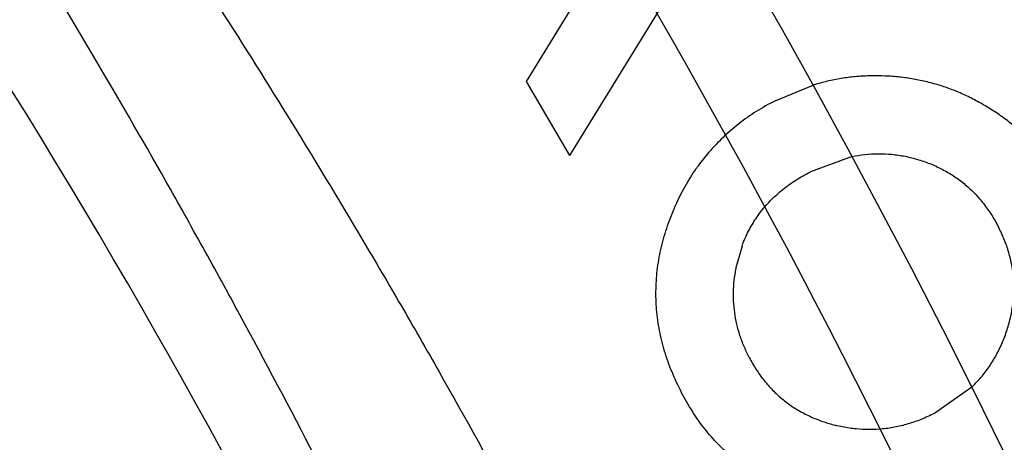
# Model space of a CAD drawing. Header units: millimetres. Extents: x 0 to 297, y 0 to 210.
# Tile 57 of 256: x 147.1769 to 147.2296, y 91.4077 to 91.4303. Entities that reach past the tile are written whole.
import ezdxf

# ---------------------------------------------------------------- set-up
doc = ezdxf.new("R2010")
doc.units = ezdxf.units.MM
doc.header["$LTSCALE"] = 16.335
doc.layers.get('0').update_dxf_attribs({"linetype": 'CONTINUOUS'})
for name, color, linetype in [('01_GLOBAL', 7, 'CONTINUOUS'), ('INTFCLR_1', 7, 'CONTINUOUS'), ('INTFCLR_144815', 7, 'CONTINUOUS')]:
    doc.layers.add(name, color=color, linetype=linetype)

msp = doc.modelspace()

# ---------------------------------------------------------------- linework, layer by layer
at = {"color": 7, "linetype": 'Continuous'}
msp.add_circle((147.7028034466, 92.1254639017), 2.28, dxfattribs=at)
at = {"color": 9, "linetype": 'Continuous'}
msp.add_arc((147.7028034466, 92.1254639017), 2.2507792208, 182.9674534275, 267.0325465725, dxfattribs=at)
at = {"layer": '01_GLOBAL', "color": 7, "linetype": 'Continuous'}
msp.add_circle((147.7028034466, 92.1254639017), 2.31, dxfattribs=at)
at = {"layer": 'INTFCLR_1', "color": 6, "linetype": 'Continuous'}
msp.add_arc((146.8326356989, 91.21329615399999), 0.3620710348, 270, 90.00000002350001, dxfattribs=at)
at = {"layer": 'INTFCLR_1', "color": 9, "linetype": 'Continuous'}
msp.add_open_spline([(147.0432510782, 91.4712961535), (147.0440337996, 91.4712960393), (147.0461901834, 91.47014844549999), (147.048762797, 91.46875074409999), (147.05126835, 91.4671567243), (147.0538664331, 91.46544923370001), (147.0591995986, 91.46172715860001), (147.0676125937, 91.45526864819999), (147.0753919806, 91.448607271), (147.0809499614, 91.4435210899), (147.0849532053, 91.43975234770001), (147.0921910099, 91.4326376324), (147.1025540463, 91.4215075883), (147.114792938, 91.4066570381), (147.1236090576, 91.3944528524), (147.1288703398, 91.3865005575), (147.1308146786, 91.3834785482), (147.1337403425, 91.3788442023), (147.1399980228, 91.3684373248), (147.1489774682, 91.35152612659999), (147.1568675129, 91.333615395), (147.1614367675, 91.3214103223), (147.1634614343, 91.315574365), (147.1647919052, 91.3116136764), (147.1683281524, 91.3005448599), (147.1732735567, 91.28189290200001), (147.1767074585, 91.26277767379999), (147.1782194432, 91.25084162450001), (147.1787086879, 91.2464202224), (147.1793731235, 91.239773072), (147.1804294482, 91.225377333), (147.1806536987, 91.2031593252), (147.1792555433, 91.18432974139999), (147.1779104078, 91.17331158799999), (147.1773275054, 91.1689219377), (147.1761979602, 91.1613317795), (147.1735104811, 91.14646433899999), (147.1694409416, 91.12983253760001), (147.1650544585, 91.1156677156), (147.1623504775, 91.1077743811), (147.1609312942, 91.1038821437), (147.1602071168, 91.101954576)], degree=3, knots=[0, 0, 0, 0, 0.0056084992, 0.016622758, 0.0214510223, 0.0268121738, 0.0389184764, 0.0680276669, 0.1027789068, 0.1122614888, 0.1220107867, 0.1421735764, 0.1849752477, 0.2309092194, 0.2799812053, 0.2927645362, 0.2992310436, 0.3057293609, 0.3320345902, 0.3862266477, 0.4428037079, 0.4721337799, 0.479586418, 0.4870651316, 0.5020714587, 0.5628449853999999, 0.6251697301, 0.6410581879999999, 0.6490513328, 0.6570434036, 0.6889243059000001, 0.7524504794, 0.8160576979, 0.8240355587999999, 0.8319861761, 0.8477866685, 0.8790166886, 0.9402183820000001, 0.9703167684, 0.9852456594, 1, 1, 1, 1], dxfattribs=at)
at = {"layer": 'INTFCLR_1', "color": 6, "linetype": 'Continuous'}
msp.add_open_spline([(147.0687421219, 90.955296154), (147.0695765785, 90.955296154), (147.0710237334, 90.9562713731), (147.0732486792, 90.95761082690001), (147.0757995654, 90.95946440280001), (147.0789536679, 90.961879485), (147.0827092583, 90.9649629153), (147.0868482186, 90.9685570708), (147.0910477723, 90.97239951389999), (147.0950116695, 90.97619761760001), (147.0986438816, 90.97981660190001), (147.1019501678, 90.98323197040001), (147.1049461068, 90.98642655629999), (147.107653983, 90.9893965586), (147.1100921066, 90.9921410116), (147.1122806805, 90.9946618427), (147.1142479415, 90.99697597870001), (147.1160099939, 90.9990883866), (147.1175861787, 91.0010099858), (147.1189934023, 91.00275234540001), (147.1202530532, 91.0043338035), (147.1213970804, 91.00578808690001), (147.1225240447, 91.0072369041), (147.123724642, 91.00879917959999), (147.1249992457, 91.0104804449), (147.1262604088, 91.01216766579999), (147.1274992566, 91.0138470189), (147.1287882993, 91.0156184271), (147.1302152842, 91.0176089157), (147.131810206, 91.0198711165), (147.1335924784, 91.0224483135), (147.1355808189, 91.0253874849), (147.1377917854, 91.0287373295), (147.140242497, 91.0325578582), (147.1429592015, 91.03693302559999), (147.1459674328, 91.041959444), (147.1492907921, 91.0477551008), (147.1529541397, 91.0544760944), (147.1569786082, 91.0623053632), (147.1613909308, 91.07151686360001), (147.1661049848, 91.08224170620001), (147.1708180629, 91.0941429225), (147.1752249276, 91.1066907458), (147.1791389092, 91.1194098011), (147.1825261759, 91.1321758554), (147.1853979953, 91.1449752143), (147.1877529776, 91.157740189), (147.1896101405, 91.1705054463), (147.1909735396, 91.18321659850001), (147.1918561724, 91.1958938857), (147.1922659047, 91.2085247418), (147.1922092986, 91.2211113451), (147.1916906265, 91.233661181), (147.1907127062, 91.2461662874), (147.1892753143, 91.2586320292), (147.187377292, 91.2710565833), (147.1850186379, 91.28342093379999), (147.1821898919, 91.295752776), (147.1788863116, 91.3080366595), (147.1750915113, 91.32028680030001), (147.1708160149, 91.3324409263), (147.1662306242, 91.344040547), (147.1616300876, 91.3545469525), (147.1573218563, 91.36358934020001), (147.1533932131, 91.3712807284), (147.1498208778, 91.3778828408), (147.1465812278, 91.3835790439), (147.1436479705, 91.3885229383), (147.140997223, 91.39283156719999), (147.1386015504, 91.3966034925), (147.1364409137, 91.39991041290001), (147.1344943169, 91.402817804), (147.1327470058, 91.4053719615), (147.1311776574, 91.40762214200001), (147.1297748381, 91.4096001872), (147.1285161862, 91.41134904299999), (147.1273854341, 91.41289969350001), (147.1263043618, 91.41436455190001), (147.1251805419, 91.41587001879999), (147.1239422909, 91.41750783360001), (147.1226668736, 91.41917138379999), (147.1213873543, 91.4208174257), (147.120091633, 91.4224630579), (147.1186694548, 91.42424419), (147.1170808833, 91.426202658), (147.1153015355, 91.42835870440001), (147.1133143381, 91.4307214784), (147.1110956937, 91.4333033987), (147.1086258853, 91.4361110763), (147.1058792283, 91.4391528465), (147.1028357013, 91.44242739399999), (147.099478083, 91.4459266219), (147.0957850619, 91.44963712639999), (147.0917574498, 91.45352630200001), (147.0874623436, 91.4574873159), (147.0831967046, 91.46121773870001), (147.0792915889, 91.46444551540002), (147.0760051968, 91.4669754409), (147.073359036, 91.4689088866), (147.0710713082, 91.4702912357), (147.0695920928, 91.471296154), (147.0687421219, 91.471296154)], degree=3, knots=[0, 0, 0, 0, 0.0042187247, 0.0081401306, 0.0133978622, 0.0200459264, 0.0282638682, 0.0379443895, 0.0477615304, 0.05703690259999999, 0.0656973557, 0.0736821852, 0.0810680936, 0.0878383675, 0.0940009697, 0.0996271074, 0.1047154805, 0.1093563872, 0.1135342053, 0.1172803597, 0.1206792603, 0.1237557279, 0.1266349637, 0.1299589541, 0.1337168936, 0.1373013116, 0.1406085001, 0.1442672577, 0.148377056, 0.1529904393, 0.1582606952, 0.164218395, 0.1709303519, 0.1785521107, 0.1871652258, 0.1969659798, 0.2081658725, 0.2209392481, 0.2356613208, 0.2526660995, 0.2725685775, 0.2948769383, 0.3173640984, 0.3397873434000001, 0.3621386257, 0.3841211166, 0.4060891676, 0.4277469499, 0.4493218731, 0.470705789, 0.4919793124, 0.5131981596, 0.5343255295, 0.5554668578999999, 0.5765984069, 0.5977513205, 0.6189954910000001, 0.6402209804, 0.6617015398, 0.6832900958, 0.7050415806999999, 0.7268239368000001, 0.7463339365, 0.7630160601, 0.7774553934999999, 0.7899931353, 0.8009638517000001, 0.8105830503, 0.8190545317, 0.8265380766, 0.8331730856, 0.8390248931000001, 0.8442268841, 0.8488182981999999, 0.8528943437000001, 0.8564866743, 0.8597116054, 0.8625968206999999, 0.8656908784, 0.8692094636, 0.8729771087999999, 0.8762884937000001, 0.879749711, 0.8835661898, 0.8878115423, 0.8924986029, 0.8976989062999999, 0.9034198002, 0.9097088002, 0.9166034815, 0.9241390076, 0.9323094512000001, 0.9411199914, 0.9506041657, 0.9606137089, 0.9706541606, 0.9792553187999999, 0.9862062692, 0.9916647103, 0.9957028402, 1, 1, 1, 1], dxfattribs=at)
at = {"layer": 'INTFCLR_144815', "color": 6, "linetype": 'Continuous'}
for p, q in [((147.2095448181, 91.4360040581), (147.2039974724, 91.4269885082)), ((147.2121404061, 91.43250023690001), (147.2063170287, 91.42303057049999)), ((147.2039974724, 91.4269885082), (147.2063170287, 91.42303057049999)), ((147.217312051, 91.42596620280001), (147.2193433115, 91.4268032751)), ((147.221430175, 91.42297919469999), (147.2191997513, 91.4221685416)), ((147.2155433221, 91.41818419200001), (147.21525517, 91.41715545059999)), ((147.2278340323, 91.4106443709), (147.2259135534, 91.4092796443))]:
    msp.add_line(p, q, dxfattribs=at)
for radius in [0.3828680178, 0.364857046]:
    msp.add_circle((146.8326356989, 91.21329615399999), radius, dxfattribs=at)
for radius, start, end in [(0.5278075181, 313.9937911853, 154.5150993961), (0.3889523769, 308.490992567, 51.50900743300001), (0.4695339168, 24.36608327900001, 38.4121773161)]:
    msp.add_arc((146.8326356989, 91.21329615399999), radius, start, end, dxfattribs=at)
at = {"layer": 'INTFCLR_144815', "color": 9, "linetype": 'Continuous'}
for centre, radius, start, end in [((146.8326356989, 91.21329615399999), 0.4896672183, 292.4997540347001, 54.0964566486), ((146.8326378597, 91.2132971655), 0.4417306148, 292.4997540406, 54.09645665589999), ((146.8326356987, 91.21329615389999), 0.4663071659, 24.5006713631, 38.2755229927), ((146.8326356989, 91.21329615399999), 0.3863437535, 313.8592910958, 46.1407088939), ((146.8326356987, 91.21329615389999), 0.4363482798, 24.6002115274, 38.16750630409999), ((146.8326356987, 91.21329615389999), 0.4046091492, 24.5770200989, 38.17193960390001)]:
    msp.add_arc(centre, radius, start, end, dxfattribs=at)
at = {"layer": 'INTFCLR_144815', "color": 6, "linetype": 'Continuous'}
for points, knots in [([(147.1951703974, 91.21329615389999), (147.1951703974, 91.2151817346), (147.195142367, 91.21895336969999), (147.1950162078, 91.2246105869), (147.1948058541, 91.2302678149), (147.1945111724, 91.2359250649), (147.1941319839, 91.2415822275), (147.1936680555, 91.2472392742), (147.1931191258, 91.2528959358), (147.1924848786, 91.2585520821), (147.1917649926, 91.264207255), (147.1909590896, 91.26986118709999), (147.1900668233, 91.2755131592), (147.1890877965, 91.2811626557), (147.1880216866, 91.2868086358), (147.1868681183, 91.29245032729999), (147.1856268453, 91.2980863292), (147.1842975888, 91.3037154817), (147.1828802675, 91.3093359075), (147.1813747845, 91.3149459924), (147.1797813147, 91.3205433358), (147.1781000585, 91.32612575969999), (147.1763315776, 91.3316902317), (147.1744765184, 91.3372338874), (147.1725359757, 91.3427529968), (147.1705112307, 91.3482438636), (147.1684040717, 91.3537020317), (147.1662166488, 91.3591228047), (147.1639516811, 91.3645008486), (147.1616124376, 91.36983037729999), (147.1592028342, 91.3751050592), (147.1567275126, 91.38031798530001), (147.1541918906, 91.38546170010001), (147.1516022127, 91.3905282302), (147.148965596, 91.39550911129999), (147.1462900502, 91.4003954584), (147.1435844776, 91.4051780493), (147.1408586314, 91.40984745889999), (147.1381230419, 91.4143942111), (147.1353888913, 91.4188089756), (147.1326678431, 91.42308279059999), (147.1299718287, 91.42720729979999), (147.1273128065, 91.4311749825), (147.1247025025, 91.4349793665), (147.1221521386, 91.43861522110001), (147.1196721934, 91.44207867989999), (147.1172721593, 91.445367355), (147.1149604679, 91.4484802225), (147.1127444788, 91.45141745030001), (147.1106305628, 91.4541801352), (147.1086237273, 91.45677066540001), (147.1067274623, 91.4591927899), (147.1049435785, 91.4614517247), (147.103272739, 91.4635534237), (147.1017147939, 91.46550415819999), (147.100269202, 91.4673100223), (147.0989350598, 91.4689769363), (147.097711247, 91.4705105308), (147.0965964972, 91.47191604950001), (147.0955896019, 91.4731983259), (147.0946891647, 91.4743615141), (147.0938941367, 91.4754104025), (147.0932019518, 91.47634662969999), (147.0926142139, 91.47718070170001), (147.0921197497, 91.4778950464), (147.0916656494, 91.4786931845), (147.0911667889, 91.47926436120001), (147.0911815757, 91.4802912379), (147.091447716, 91.4802960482)], [0, 0, 0, 0, 0.0193188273, 0.0386418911, 0.05797372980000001, 0.0773181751, 0.0966800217, 0.1160624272, 0.1354702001, 0.1549057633, 0.1743738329, 0.1938759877, 0.2134167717, 0.2329964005, 0.2526187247, 0.2722829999, 0.2919923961, 0.3117443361, 0.3315407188, 0.3513772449, 0.37125414, 0.391164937, 0.4111075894, 0.4310729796, 0.4510561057, 0.4710451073, 0.4910305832, 0.5109984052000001, 0.5309330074, 0.5508166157, 0.5706284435, 0.590344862, 0.6099392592, 0.6293819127, 0.6486401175, 0.6676780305, 0.6864570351, 0.7049360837, 0.7230721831, 0.7408210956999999, 0.7581383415, 0.7749801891, 0.7913047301, 0.8070730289, 0.822250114, 0.8368060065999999, 0.8507161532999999, 0.8639624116, 0.8765312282, 0.8884132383, 0.8996029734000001, 0.9101049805, 0.9199296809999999, 0.9290934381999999, 0.9376135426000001, 0.9455077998, 0.9527934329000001, 0.9594885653, 0.9656100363, 0.9711731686, 0.9761922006, 0.9806816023, 0.9846553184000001, 0.9881278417, 0.9911127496, 0.9936230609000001, 0.9972727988, 1, 1, 1, 1]), ([(147.1000017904, 90.9462962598), (147.099727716, 90.9463012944), (147.0997250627, 90.947357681), (147.1002170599, 90.94794967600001), (147.1006721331, 90.9487732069), (147.1011651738, 90.9495101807), (147.1017516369, 90.9503700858), (147.1024417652, 90.9513349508), (147.1032341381, 90.9524154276), (147.1041312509, 90.9536132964), (147.1051340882, 90.95493337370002), (147.1062444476, 90.95638049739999), (147.1074648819, 90.9579613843), (147.1087976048, 90.9596826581), (147.1102428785, 90.9615490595), (147.1117982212, 90.9635623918), (147.1134596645, 90.96572310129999), (147.1152251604, 90.9680346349), (147.1170968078, 90.9705064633), (147.11907733, 90.97314974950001), (147.1211639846, 90.9759692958), (147.1233499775, 90.9789650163), (147.1256270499, 90.9821351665), (147.1279885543, 90.9854805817), (147.1304260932, 90.98899990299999), (147.1329303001, 90.9926904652), (147.1354909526, 90.99654825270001), (147.1380971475, 91.00056793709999), (147.1407375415, 91.00474302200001), (147.1434005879, 91.00906600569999), (147.1460747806, 91.01352858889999), (147.1487488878, 91.01812191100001), (147.1514121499, 91.02283677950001), (147.1540544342, 91.0276638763), (147.1566663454, 91.03259393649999), (147.1592392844, 91.03761787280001), (147.1617654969, 91.04272691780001), (147.1642380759, 91.04791270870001), (147.1666509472, 91.0531673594), (147.168998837, 91.0584835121), (147.1712772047, 91.06385432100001), (147.1734821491, 91.0692733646), (147.1756107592, 91.0747356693), (147.1776563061, 91.0802251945), (147.179616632, 91.08573554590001), (147.1814926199, 91.0912680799), (147.1832864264, 91.0968296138), (147.1849983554, 91.10242207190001), (147.1866261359, 91.1080385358), (147.1881687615, 91.1136757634), (147.1896244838, 91.11932663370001), (147.1909923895, 91.12498576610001), (147.1922727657, 91.1306521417), (147.1934660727, 91.13632560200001), (147.1945727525, 91.142006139), (147.1955930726, 91.1476931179), (147.1965271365, 91.1533849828), (147.1973750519, 91.1590798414), (147.1981370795, 91.16477654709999), (147.1988135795, 91.17047477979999), (147.1994048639, 91.1761741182), (147.1999112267, 91.1818742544), (147.2003329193, 91.18757477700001), (147.2006701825, 91.19327563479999), (147.2009232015, 91.19897661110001), (147.2010921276, 91.2046777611), (147.2011770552, 91.2103789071), (147.2011780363, 91.2160801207), (147.2010950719, 91.2217812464), (147.2009281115, 91.227482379), (147.2006770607, 91.2331833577), (147.2003417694, 91.23888422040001), (147.1999220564, 91.2445847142), (147.1994176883, 91.2502847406), (147.198828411, 91.25598396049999), (147.1981539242, 91.2616821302), (147.1973939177, 91.26737879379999), (147.1965480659, 91.27307340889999), (147.1956160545, 91.27876523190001), (147.1945975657, 91.2844534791), (147.1934922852, 91.29013729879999), (147.1923000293, 91.2958151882), (147.1910207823, 91.3014850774), (147.1896545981, 91.3071449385), (147.1882014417, 91.31279333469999), (147.1866611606, 91.318429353), (147.1850338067, 91.3240513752), (147.1833198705, 91.329656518), (147.1815202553, 91.3352410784), (147.1796361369, 91.34080113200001), (147.1776688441, 91.34633289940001), (147.1756200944, 91.35183213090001), (147.1734920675, 91.3572940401), (147.1712874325, 91.36271337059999), (147.1690094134, 91.3680843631), (147.1666618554, 91.3734007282), (147.1642492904, 91.378655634), (147.1617769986, 91.38384170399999), (147.1592510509, 91.38895105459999), (147.1566783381, 91.39397535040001), (147.1540666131, 91.39890581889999), (147.1514244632, 91.4037333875), (147.1487612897, 91.4084487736), (147.1460872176, 91.41304266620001), (147.1434130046, 91.4175058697), (147.1407498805, 91.4218295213), (147.1381093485, 91.42600532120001), (147.1355029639, 91.4300257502), (147.1329420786, 91.4338842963), (147.1304375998, 91.43757562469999), (147.1279997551, 91.4410957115), (147.125637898, 91.4444419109), (147.1233603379, 91.44761298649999), (147.1211742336, 91.4506090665), (147.1190855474, 91.4534315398), (147.1170990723, 91.4560828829), (147.1152184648, 91.4585665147), (147.1134463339, 91.4608866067), (147.1117843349, 91.46304792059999), (147.1102333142, 91.4650556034), (147.1087934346, 91.4669150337), (147.1074642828, 91.4686317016), (147.1062450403, 91.4702110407), (147.1051345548, 91.4716583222), (147.1041315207, 91.47297865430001), (147.1032343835, 91.4741765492), (147.1024419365, 91.47525711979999), (147.1017517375, 91.4762220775), (147.1011652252, 91.47708205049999), (147.1006721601, 91.4778190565), (147.1002170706, 91.47864261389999), (147.0997250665, 91.4792346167), (147.0997277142, 91.48029101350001), (147.1000017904, 91.4802960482)], [0, 0, 0, 0, 0.0014101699, 0.0032891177, 0.0045779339, 0.0061083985, 0.0078869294, 0.009919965, 0.0122145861, 0.0147783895, 0.0176190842, 0.0207426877, 0.0241618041, 0.0278931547, 0.0319414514, 0.0363053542, 0.040981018, 0.0459630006, 0.0512683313, 0.0569309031, 0.0629543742, 0.0693130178, 0.0760084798, 0.08303351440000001, 0.0903785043, 0.09803123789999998, 0.105976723, 0.1141977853, 0.122675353, 0.1313888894, 0.140317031, 0.1494380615, 0.1587304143, 0.1681731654, 0.1777462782, 0.187430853, 0.1972092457, 0.2070653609, 0.2169845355, 0.2269535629, 0.2369608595, 0.2469959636, 0.2570491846, 0.2671179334, 0.2771316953, 0.2871355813, 0.2971697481, 0.3071923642, 0.3172217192, 0.3272506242, 0.3372572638, 0.3472396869, 0.357200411, 0.3671408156, 0.3770633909, 0.3869713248, 0.3968625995, 0.4067348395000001, 0.4165894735, 0.4264283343, 0.4362532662, 0.4460650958, 0.4558661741, 0.4656577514, 0.4754424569, 0.4852217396, 0.4949982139, 0.504773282, 0.5145496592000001, 0.5243287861, 0.5341133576, 0.5439047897, 0.5537055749, 0.5635169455, 0.5733411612, 0.5831795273, 0.5930338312, 0.6029053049, 0.6127948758, 0.6227033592, 0.6326318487, 0.6425809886, 0.652548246, 0.6625317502, 0.6725323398, 0.682550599, 0.6925874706, 0.7026400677, 0.7127021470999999, 0.7227700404, 0.7328393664, 0.7429043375, 0.7529583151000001, 0.7629934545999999, 0.7730007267, 0.7829699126, 0.7928892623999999, 0.8027455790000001, 0.8125242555, 0.8222091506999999, 0.8317827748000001, 0.8412261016, 0.8505191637, 0.8596410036, 0.8685700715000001, 0.8772846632, 0.8857633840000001, 0.8939857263, 0.9019325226, 0.9095865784, 0.9169329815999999, 0.9239594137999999, 0.9306564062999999, 0.9370174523, 0.9430388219, 0.9487194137, 0.9540603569, 0.95906494, 0.9637380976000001, 0.9680861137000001, 0.9721162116, 0.9758363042, 0.9792548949, 0.9823802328, 0.9852207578, 0.987784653, 0.9900795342, 0.9921128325, 0.9938914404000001, 0.9954219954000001, 0.9967108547, 0.9985898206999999, 1, 1, 1, 1]), ([(147.0748011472, 91.471296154), (147.0745610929, 91.471296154), (147.0744848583, 91.4703894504), (147.0751057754, 91.46967635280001), (147.0758580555, 91.468390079), (147.0770529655, 91.46686064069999), (147.0785958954, 91.46488268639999), (147.080522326, 91.4625272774), (147.0828321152, 91.45972715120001), (147.0855300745, 91.456469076), (147.0886462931, 91.4526784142), (147.0921760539, 91.4483230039), (147.0961102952, 91.4433624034), (147.1004275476, 91.4377638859), (147.1050707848, 91.43153243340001), (147.1099949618, 91.4246522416), (147.1151104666, 91.4171692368), (147.1203476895, 91.4091048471), (147.1256113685, 91.40053009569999), (147.1308281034, 91.3914952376), (147.1359193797, 91.38207686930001), (147.1408291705, 91.3723299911), (147.1455034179, 91.3623242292), (147.1499098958, 91.35210173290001), (147.1540163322, 91.34172007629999), (147.1578079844, 91.3312080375), (147.1612703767, 91.3206049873), (147.1643963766, 91.3099382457), (147.1671859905, 91.2992199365), (147.1696331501, 91.28848932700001), (147.1717476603, 91.277725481), (147.1735255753, 91.2669706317), (147.1749749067, 91.25620134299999), (147.1760956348, 91.2454516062), (147.1768923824, 91.2347134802), (147.1773682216, 91.2239967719), (147.1774737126, 91.21686050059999), (147.1774737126, 91.2132961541)], [0, 0, 0, 0, 0.0025344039, 0.005901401, 0.0109295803, 0.0177704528, 0.0265540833, 0.0373505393, 0.04991676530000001, 0.0648695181, 0.0820131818, 0.1017234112, 0.1240566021, 0.1488553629, 0.1763609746, 0.2060970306, 0.2381748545, 0.2720515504, 0.3076064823, 0.3443876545, 0.3821831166, 0.4206251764, 0.4595934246, 0.4987613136, 0.5381325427, 0.5774437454, 0.6167240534, 0.6558745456, 0.6947773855, 0.7336358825, 0.7720551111, 0.8105726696, 0.8487051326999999, 0.8867612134, 0.9246626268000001, 0.9623689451, 1, 1, 1, 1]), ([(147.108707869, 91.471296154), (147.1084310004, 91.471296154), (147.1084189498, 91.4702306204), (147.1088854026, 91.469620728), (147.1093179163, 91.46878001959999), (147.1097871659, 91.4680264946), (147.1103458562, 91.46714788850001), (147.1110035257, 91.4661621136), (147.1117585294, 91.4650589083), (147.1126129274, 91.4638367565), (147.1135675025, 91.46249093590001), (147.1146233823, 91.46101728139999), (147.1157813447, 91.45941120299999), (147.1170420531, 91.4576679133), (147.1184057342, 91.4557826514), (147.1198723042, 91.4537505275), (147.1214410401, 91.4515669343), (147.1231107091, 91.44922735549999), (147.1248792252, 91.44672784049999), (147.1267437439, 91.4440648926), (147.128700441, 91.44123582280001), (147.130744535, 91.4382387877), (147.1328701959, 91.4350730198), (147.135070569, 91.4317389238), (147.1373378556, 91.42823811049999), (147.1396633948, 91.42457345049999), (147.1420378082, 91.42074904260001), (147.1444511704, 91.4167701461), (147.1468932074, 91.4126430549), (147.1493534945, 91.4083749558), (147.1518216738, 91.4039737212), (147.1542876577, 91.3994476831), (147.1567417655, 91.3948054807), (147.1591748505, 91.3900558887), (147.161578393, 91.3852076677), (147.1639445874, 91.3802693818), (147.1662663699, 91.37524929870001), (147.1685374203, 91.37015531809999), (147.1707521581, 91.3649948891), (147.1729057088, 91.35977497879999), (147.1749938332, 91.35450212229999), (147.1770129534, 91.3491822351), (147.1789599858, 91.3438209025), (147.1808324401, 91.33842298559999), (147.1826281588, 91.332993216), (147.184345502, 91.32753553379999), (147.1859830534, 91.3220538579), (147.1875398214, 91.3165513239), (147.1890149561, 91.31103112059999), (147.1904079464, 91.3054956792), (147.1917183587, 91.299947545), (147.1929460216, 91.2943885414), (147.194090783, 91.288820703), (147.1951526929, 91.2832453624), (147.1961317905, 91.2776640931), (147.1970282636, 91.27207777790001), (147.1978422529, 91.2664876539), (147.198574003, 91.26089430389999), (147.1992237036, 91.2552986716), (147.1997916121, 91.2497010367), (147.2002779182, 91.2441021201), (147.2006828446, 91.23850202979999), (147.201006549, 91.2329013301), (147.2012491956, 91.2272999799), (147.2014108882, 91.22169842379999), (147.2014917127, 91.21609654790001), (147.2014917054, 91.2104947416), (147.2014108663, 91.2048928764), (147.2012491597, 91.1992913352), (147.2010065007, 91.1936900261), (147.2006827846, 91.188089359), (147.20027785, 91.1824893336), (147.1997915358, 91.17689046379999), (147.1992236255, 91.17129292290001), (147.1985739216, 91.1656973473), (147.1978421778, 91.1601041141), (147.197028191, 91.154514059), (147.1961317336, 91.14892787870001), (147.1951526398, 91.1433466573), (147.1940907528, 91.13777145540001), (147.1929459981, 91.1322036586), (147.1917183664, 91.1266447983), (147.1904079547, 91.12109666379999), (147.1890149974, 91.1155613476), (147.1875398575, 91.1100411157), (147.1859831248, 91.10453869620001), (147.1843455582, 91.0990569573), (147.1826282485, 91.09359937), (147.1808325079, 91.0881695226), (147.178960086, 91.0827716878), (147.1770130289, 91.07741027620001), (147.1749939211, 91.07209041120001), (147.1729057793, 91.066817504), (147.1707522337, 91.06159759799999), (147.1685374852, 91.0564371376), (147.1662664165, 91.05134311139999), (147.1639446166, 91.04632298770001), (147.1615784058, 91.0413846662), (147.1591748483, 91.0365364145), (147.1567417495, 91.03178679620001), (147.1542876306, 91.02714457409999), (147.1518216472, 91.0226185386), (147.1493534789, 91.018217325), (147.1468932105, 91.01394925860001), (147.1444511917, 91.0098221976), (147.1420378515, 91.0058433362), (147.1396634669, 91.0020189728), (147.1373379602, 90.9983543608), (147.1350707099, 90.9948536), (147.1328703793, 90.991519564), (147.1307447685, 90.98835386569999), (147.1287007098, 90.9853568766), (147.12674404, 90.982527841), (147.1248795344, 90.9798649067), (147.1231110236, 90.977365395), (147.1214413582, 90.9750258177), (147.1198726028, 90.972842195), (147.1184060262, 90.9708100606), (147.117042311, 90.968924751), (147.1157815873, 90.9671814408), (147.114623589, 90.96557531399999), (147.11356769, 90.964101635), (147.1126130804, 90.9627557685), (147.11175866, 90.9615335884), (147.1110036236, 90.9604303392), (147.1103459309, 90.959444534), (147.1097872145, 90.9585658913), (147.1093179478, 90.95781234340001), (147.1088854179, 90.9569716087), (147.1084189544, 90.95636170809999), (147.1084309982, 90.955296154), (147.108707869, 90.955296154)], [0, 0, 0, 0, 0.0014861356, 0.0034579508, 0.0048068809, 0.0064063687, 0.0082626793, 0.0103820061, 0.0127711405, 0.0154368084, 0.0183865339, 0.0216275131, 0.0251677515, 0.0290144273, 0.0331753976, 0.0376570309, 0.0424661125, 0.0476073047, 0.0530850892, 0.0589012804, 0.0650564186, 0.0715486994, 0.07837362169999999, 0.08552418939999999, 0.0929907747, 0.1007612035, 0.1088208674, 0.1171531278, 0.1257396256, 0.1345607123, 0.143595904, 0.152824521, 0.1622261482, 0.171780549, 0.1814683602, 0.1912713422, 0.2011724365, 0.211155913, 0.2212074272, 0.2313141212, 0.2414644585, 0.2516478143, 0.2618559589, 0.2720801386, 0.2823146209, 0.2925525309, 0.302790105, 0.3130221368, 0.3232464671, 0.333459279, 0.3436597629, 0.3538452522, 0.3640159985, 0.3741700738, 0.3843086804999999, 0.3944307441, 0.4045380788, 0.4146299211, 0.4247087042, 0.434774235, 0.4448292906, 0.4548738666, 0.4649110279, 0.4749410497, 0.4849671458, 0.4949897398, 0.505012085, 0.515034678, 0.5250607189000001, 0.5350907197, 0.5451277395, 0.5551723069, 0.5652271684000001, 0.5752926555, 0.5853711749, 0.5954630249, 0.6055699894, 0.6156920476, 0.6258303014, 0.6359844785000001, 0.6461547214, 0.6563403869, 0.666540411, 0.676753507, 0.6869773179, 0.6972097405, 0.7074468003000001, 0.7176851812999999, 0.7279191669, 0.7381438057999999, 0.7483515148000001, 0.7585352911, 0.7686855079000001, 0.7787921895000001, 0.7888438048, 0.7988273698, 0.8087285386, 0.8185315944, 0.8282194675, 0.8377739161, 0.8471755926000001, 0.8564042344, 0.8654393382, 0.8742603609, 0.8828468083, 0.8911789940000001, 0.8992385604, 0.907008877, 0.9144753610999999, 0.9216258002, 0.9284505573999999, 0.9349426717, 0.941097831, 0.9469139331, 0.9523916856, 0.9575329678, 0.9623419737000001, 0.9668237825, 0.9709847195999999, 0.9748315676, 0.978371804, 0.9816129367, 0.9845626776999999, 0.9872284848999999, 0.9896176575, 0.9917371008, 0.9935934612, 0.9951930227, 0.9965419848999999, 0.9985138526, 1, 1, 1, 1]), ([(147.2022625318, 91.21329615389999), (147.2022625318, 91.215308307), (147.2022313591, 91.2193330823), (147.2020910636, 91.2253697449), (147.2018571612, 91.2314058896), (147.2015295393, 91.2374412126), (147.2011080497, 91.2434753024), (147.2005925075, 91.2495077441), (147.199982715, 91.2555378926), (147.1992784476, 91.2615651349), (147.1984795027, 91.2675885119), (147.19758567, 91.2736070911), (147.1965968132, 91.27961947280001), (147.1955128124, 91.2856243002), (147.1943336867, 91.2916196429), (147.1930595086, 91.2976036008), (147.1916905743, 91.30357358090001), (147.190227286, 91.3095269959), (147.188670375, 91.3154604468), (147.1870207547, 91.3213704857), (147.185279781, 91.3272527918), (147.1834490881, 91.33310292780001), (147.1815308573, 91.3389156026), (147.1795277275, 91.3446851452), (147.1774429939, 91.3504050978), (147.1752805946, 91.35606844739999), (147.17304523, 91.3616674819), (147.1707424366, 91.367193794), (147.1683786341, 91.37263833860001), (147.1659611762, 91.3779914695), (147.1634983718, 91.3832430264), (147.1609994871, 91.38838243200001), (147.1584747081, 91.3933988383), (147.1559350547, 91.3982813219), (147.153392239, 91.4030191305), (147.1508584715, 91.40760195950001), (147.1483462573, 91.4120201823), (147.1458681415, 91.4162651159), (147.1434364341, 91.42032926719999), (147.1410629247, 91.4242065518), (147.1387585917, 91.4278924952), (147.1365335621, 91.4313840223), (147.1343970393, 91.4346793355), (147.1323572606, 91.4377777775), (147.1304208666, 91.44068059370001), (147.12859274, 91.44339096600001), (147.1268760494, 91.4459137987), (147.125272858, 91.4482547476), (147.1237844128, 91.45041980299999), (147.1224114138, 91.45241489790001), (147.121154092, 91.4542459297), (147.1200124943, 91.45591809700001), (147.118986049, 91.45743754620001), (147.1180752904, 91.45880580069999), (147.1172765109, 91.4600374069), (147.116598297, 91.4611052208), (147.1158749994, 91.4623400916), (147.1152809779, 91.46325982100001), (147.1145954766, 91.4651770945), (147.1151168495, 91.4651861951)], [0, 0, 0, 0, 0.0222571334, 0.0445186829, 0.06678913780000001, 0.0890724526, 0.1113731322, 0.1336942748, 0.1560399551, 0.1784122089, 0.2008146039, 0.2232474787, 0.2457132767, 0.2682104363, 0.2907398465, 0.3132975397, 0.335882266, 0.3584869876, 0.3811076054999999, 0.4037333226, 0.4263560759, 0.4489611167, 0.4715354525, 0.4940600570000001, 0.5165143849, 0.5388745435, 0.5611129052, 0.5831981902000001, 0.6050953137, 0.6267656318, 0.6481667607, 0.6692530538, 0.6899760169, 0.7102848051, 0.7301274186, 0.7494519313, 0.7682075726, 0.7863455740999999, 0.8038210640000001, 0.8205941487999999, 0.8366306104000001, 0.8519037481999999, 0.8663901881, 0.880071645, 0.8929365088, 0.9049875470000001, 0.9162341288, 0.9266902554, 0.9363718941, 0.9452960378, 0.9534797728, 0.9609402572, 0.9676938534, 0.9737559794, 0.9791416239, 0.9838665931, 0.9879463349, 0.9942320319, 1, 1, 1, 1]), ([(147.2199719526, 91.21329615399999), (147.2199719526, 91.2171208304), (147.2198522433, 91.2247742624), (147.2193144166, 91.2362506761), (147.2184161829, 91.2477235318), (147.2171556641, 91.2591897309), (147.2155297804, 91.27064498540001), (147.2135364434, 91.2820825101), (147.211172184, 91.2934920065), (147.2084359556, 91.30486026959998), (147.2053267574, 91.31616932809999), (147.2018478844, 91.32739673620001), (147.1980044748, 91.3385131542), (147.1938092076, 91.3494833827), (147.1892793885, 91.360262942), (147.1844441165, 91.37080161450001), (147.1793401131, 91.3810381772), (147.1740201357, 91.3909054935), (147.1685487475, 91.40033006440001), (147.1630026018, 91.40923660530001), (147.1574693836, 91.4175544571), (147.1520409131, 91.4252204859), (147.1468089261, 91.43218812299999), (147.1418538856, 91.43842782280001), (147.1372471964, 91.44393474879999), (147.1330376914, 91.4487187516), (147.1292597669, 91.45280865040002), (147.1259311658, 91.4562373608), (147.1230571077, 91.45905496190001), (147.1206366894, 91.4612761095), (147.1186589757, 91.46301022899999), (147.1169342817, 91.46424962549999), (147.1157948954, 91.4651980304), (147.1151168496, 91.4651861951)], [0, 0, 0, 0, 0.0408499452, 0.0817377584, 0.1226908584, 0.1637418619, 0.2049215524, 0.2462459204, 0.2877224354, 0.329349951, 0.3711123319, 0.4129705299, 0.4548685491, 0.4967167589, 0.5383929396, 0.579731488, 0.6205367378, 0.6605415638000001, 0.6994421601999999, 0.7369113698, 0.7725873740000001, 0.8061275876, 0.8372253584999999, 0.8656390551, 0.8912193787, 0.9139002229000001, 0.9336943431, 0.9506758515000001, 0.9649483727, 0.9766362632, 0.9858655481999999, 0.9927569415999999, 1, 1, 1, 1]), ([(147.232934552, 91.42106886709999), (147.2328131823, 91.42129487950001), (147.2325719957, 91.4217440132), (147.2321542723, 91.4223797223), (147.2317035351, 91.42298444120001), (147.2312138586, 91.4235539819), (147.2306859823, 91.4240894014), (147.2301251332, 91.4245934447), (147.2295264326, 91.4250629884), (147.2288915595, 91.4254924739), (147.2282313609, 91.42588055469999), (147.2275574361, 91.4262321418), (147.2268665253, 91.42652970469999), (147.2261616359, 91.4267798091), (147.225441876, 91.42698174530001), (147.2247078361, 91.427130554), (147.2239604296, 91.42723999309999), (147.2232017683, 91.4272963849), (147.2224403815, 91.4273058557), (147.2216834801, 91.4272651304), (147.2209333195, 91.42717765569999), (147.2201921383, 91.42703276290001), (147.219663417, 91.42689905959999), (147.2193829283, 91.42681535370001), (147.2193432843, 91.42680326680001)], [0, 0, 0, 0, 0.0480730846, 0.09553119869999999, 0.142438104, 0.1893928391, 0.2362155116, 0.2833027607, 0.3306653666, 0.3787392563, 0.4268831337, 0.4741672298, 0.5211466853, 0.567783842, 0.6142930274, 0.6611627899, 0.708101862, 0.7558137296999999, 0.8036697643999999, 0.8507545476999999, 0.8978245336, 0.9451315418, 0.992231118, 1, 1, 1, 1]), ([(147.217312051, 91.42596620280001), (147.2169710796, 91.4257799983), (147.2162981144, 91.425412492), (147.2153690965, 91.4247496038), (147.2145211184, 91.4240206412), (147.2138016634, 91.4232633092), (147.2133863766, 91.422736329), (147.2132078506, 91.4224903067)], [0, 0, 0, 0, 0.2146150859, 0.4235794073, 0.62949851, 0.83203111, 1, 1, 1, 1]), ([(147.2214301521, 91.42297919), (147.2216539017, 91.42302513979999), (147.2221182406, 91.42309765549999), (147.2228278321, 91.4231432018), (147.2235516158, 91.4231114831), (147.2242737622, 91.4230037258), (147.224983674, 91.42282025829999), (147.225673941, 91.42257838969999), (147.2263229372, 91.4222700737), (147.2269315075, 91.42190885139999), (147.2274873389, 91.42148181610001), (147.228006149, 91.42100533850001), (147.2284658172, 91.4204595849), (147.2288973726, 91.4198681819), (147.2291328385, 91.4194335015), (147.2292526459, 91.4192123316)], [0, 0, 0, 0, 0.0733823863, 0.1507812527, 0.2281051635, 0.3057284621, 0.3849537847, 0.4633829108, 0.5403885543, 0.6154638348, 0.6903328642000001, 0.765238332, 0.8413230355, 0.9192635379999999, 1, 1, 1, 1]), ([(147.2123123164, 91.4103437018), (147.2121348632, 91.4107102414), (147.2117863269, 91.4114301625), (147.2113873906, 91.4125450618), (147.2111163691, 91.4136632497), (147.2109545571, 91.4147830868), (147.2109276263, 91.4159072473), (147.211008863, 91.417034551), (147.2112245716, 91.41816256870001), (147.2115467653, 91.4192803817), (147.2119727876, 91.42036188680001), (147.2124789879, 91.4213891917), (147.2129158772, 91.4220816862), (147.2131700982, 91.4224382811), (147.2132078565, 91.4224903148)], [0, 0, 0, 0, 0.0950410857, 0.1866703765, 0.2758417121, 0.3633163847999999, 0.4503265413, 0.5378972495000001, 0.6267258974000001, 0.7179717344, 0.8091537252, 0.8977956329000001, 0.9849953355, 1, 1, 1, 1]), ([(147.2155433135, 91.41818416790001), (147.2156070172, 91.4183637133), (147.2157790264, 91.4187870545), (147.2161196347, 91.4194236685), (147.2165701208, 91.4200850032), (147.2171095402, 91.4206884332), (147.2177301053, 91.42123768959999), (147.2184273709, 91.4217410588), (147.2189383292, 91.42202385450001), (147.2191997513, 91.4221685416)], [0, 0, 0, 0, 0.103109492, 0.2469172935, 0.3902527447, 0.5354127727, 0.6839766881, 0.8383126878, 1, 1, 1, 1]), ([(147.227833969, 91.4106443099), (147.2279822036, 91.41078735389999), (147.228290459, 91.4111089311), (147.2287102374, 91.4116525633), (147.2291013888, 91.4122625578), (147.2294249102, 91.4129232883), (147.2296956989, 91.4136165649), (147.2298991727, 91.4143306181), (147.230028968, 91.4150479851), (147.2300895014, 91.4157593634), (147.2300699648, 91.4164650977), (147.2299818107, 91.4171653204), (147.2298143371, 91.41785868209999), (147.2295751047, 91.4185469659), (147.2293610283, 91.41898869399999), (147.2292526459, 91.4192123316)], [0, 0, 0, 0, 0.066361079, 0.1433946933, 0.2210319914, 0.2995486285, 0.3801251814, 0.4606875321, 0.5384764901, 0.6147937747, 0.6904030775, 0.7656422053, 0.8418754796, 0.9199448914, 1, 1, 1, 1]), ([(147.2159318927, 91.4122224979), (147.2158365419, 91.412418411), (147.2156482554, 91.412805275), (147.2154263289, 91.4134061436), (147.2152541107, 91.4140129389), (147.2151448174, 91.4146290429), (147.2150841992, 91.41525153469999), (147.2150871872, 91.4158817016), (147.2151378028, 91.4165195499), (147.2152158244, 91.4169422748), (147.21525517, 91.41715545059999)], [0, 0, 0, 0, 0.1285719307, 0.2538872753, 0.3776119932, 0.5004930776, 0.6228137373, 0.7463552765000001, 0.8720895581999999, 1, 1, 1, 1]), ([(147.2159318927, 91.4122224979), (147.2160508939, 91.41200772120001), (147.2162849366, 91.4115853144), (147.2167040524, 91.41100264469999), (147.2171687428, 91.41047570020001), (147.2176777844, 91.4099996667), (147.2182379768, 91.4095833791), (147.2188482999, 91.4092266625), (147.2195040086, 91.40892306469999), (147.2200686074, 91.40872740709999), (147.2204118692, 91.4086305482), (147.2205179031, 91.4086029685)], [0, 0, 0, 0, 0.1221280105, 0.2401923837, 0.3563724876, 0.4713536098, 0.5864343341, 0.7029801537, 0.8226145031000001, 0.945490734, 1, 1, 1, 1]), ([(147.2227218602, 91.4041629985), (147.2226029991, 91.4041597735), (147.2221137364, 91.4041549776), (147.221247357, 91.4042142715), (147.2201251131, 91.40439822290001), (147.2190085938, 91.4046899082), (147.2179246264, 91.40508266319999), (147.2168997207, 91.40556918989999), (147.2159463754, 91.4061442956), (147.2150697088, 91.40681261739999), (147.2142645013, 91.40756448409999), (147.2135291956, 91.4084017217), (147.2128714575, 91.4093313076), (147.2125004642, 91.41000303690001), (147.2123123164, 91.4103437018)], [0, 0, 0, 0, 0.0279432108, 0.1149832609, 0.2037022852, 0.2949121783, 0.3858421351, 0.4743139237, 0.5611811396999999, 0.647067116, 0.7329580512, 0.8197236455, 0.9085735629, 1, 1, 1, 1]), ([(147.2259135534, 91.4092796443), (147.2256796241, 91.4091651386), (147.2252203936, 91.40894035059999), (147.2245074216, 91.4086883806), (147.2237956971, 91.40850299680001), (147.2230799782, 91.4083896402), (147.2223606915, 91.4083552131), (147.2216390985, 91.4083915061), (147.2210237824, 91.40848164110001), (147.2206519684, 91.4085680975), (147.2205178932, 91.40860297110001)], [0, 0, 0, 0, 0.1403119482, 0.2754487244, 0.4068194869, 0.5363823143, 0.6653509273, 0.7943195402, 0.9253439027, 1, 1, 1, 1])]:
    msp.add_open_spline(points, degree=3, knots=knots, dxfattribs=at)
at = {"layer": 'INTFCLR_144815', "color": 9, "linetype": 'Continuous'}
for points, knots in [([(147.1263154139, 91.47936748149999), (147.1261632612, 91.4792384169), (147.1262645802, 91.47847199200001), (147.1267964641, 91.47739369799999), (147.1278020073, 91.47559291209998), (147.1300425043, 91.47213374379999), (147.1324756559, 91.4686163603), (147.1348638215, 91.46518818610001), (147.1368302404, 91.4623687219), (147.1407277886, 91.45676358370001), (147.1468314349, 91.4478012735), (147.1524479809, 91.4391193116), (147.156406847, 91.4327408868), (147.1592345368, 91.42809957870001), (147.1643420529, 91.4194642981), (147.1716376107, 91.40628539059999), (147.178633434, 91.3922893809), (147.1834020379, 91.3818748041), (147.1861303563, 91.37562119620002), (147.1902494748, 91.3658544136), (147.1961126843, 91.3506221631), (147.2030336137, 91.32937664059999), (147.2079708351, 91.31079801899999), (147.2109427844, 91.2973030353), (147.2125102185, 91.28935189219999), (147.2147193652, 91.277189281), (147.217373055, 91.25861284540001), (147.2187182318, 91.2419500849), (147.219136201, 91.23352920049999)], [0, 0, 0, 0, 0.0022439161, 0.0070120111, 0.0145616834, 0.0248857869, 0.0536624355, 0.0624935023, 0.07189207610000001, 0.0923184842, 0.1392770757, 0.19383471, 0.2085944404, 0.2237059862, 0.2549574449, 0.3214227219, 0.3930725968, 0.4308712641, 0.4502345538, 0.469804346, 0.5500822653, 0.6337070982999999, 0.7209882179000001, 0.7661541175, 0.7890968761, 0.8121288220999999, 0.9051772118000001, 1, 1, 1, 1]), ([(147.2252290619, 91.23338919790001), (147.2248032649, 91.24175246), (147.2234365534, 91.2583026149), (147.2207409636, 91.27674872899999), (147.218493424, 91.2888239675), (147.2169026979, 91.2967204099), (147.2138795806, 91.3101229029), (147.2088624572, 91.3285739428), (147.2018234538, 91.3496663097), (147.1958702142, 91.36478603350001), (147.1916835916, 91.3744781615), (147.1889112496, 91.3806867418), (147.1840636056, 91.39102741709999), (147.1769521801, 91.4049209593), (147.1695382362, 91.4179964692), (147.1643493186, 91.42656349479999), (147.1614743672, 91.43116756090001), (147.157450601, 91.4374982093), (147.1517384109, 91.4461102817), (147.1455374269, 91.45499952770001), (147.1415749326, 91.46055651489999), (147.1395751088, 91.4633518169), (147.1371462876, 91.466749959), (147.1346719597, 91.4702360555), (147.1323898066, 91.4736615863), (147.1313653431, 91.47544621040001), (147.1308200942, 91.4765064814), (147.1307128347, 91.477270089), (147.1308639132, 91.47739590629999)], [0, 0, 0, 0, 0.0945441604, 0.1873460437, 0.2103231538, 0.2332131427, 0.2782846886, 0.3654193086, 0.4489587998, 0.529211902, 0.5487834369, 0.5681546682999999, 0.6059759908, 0.6777110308, 0.7443035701, 0.7756315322, 0.7907861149, 0.80558492, 0.8603198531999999, 0.9074428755, 0.9279435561, 0.9373780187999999, 0.9462430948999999, 0.9751197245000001, 0.985468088, 0.9930239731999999, 0.9977802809, 1, 1, 1, 1]), ([(147.1598645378, 91.4700045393), (147.1611410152, 91.46833155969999), (147.1628746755, 91.4660648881), (147.1650763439, 91.4631579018), (147.167026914, 91.4605667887), (147.17080332, 91.4554918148), (147.1765933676, 91.4474662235), (147.1839597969, 91.4366864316), (147.1903352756, 91.4267128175), (147.1948927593, 91.4191597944), (147.1975834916, 91.41455728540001), (147.2017594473, 91.4072545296), (147.2079733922, 91.3957270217), (147.2158788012, 91.3794490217), (147.2214384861, 91.36654391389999), (147.2250066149, 91.3575368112), (147.2273966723, 91.3512803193), (147.2314537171, 91.3400330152), (147.2367312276, 91.3234375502), (147.2421354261, 91.30273368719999), (147.2454005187, 91.286689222), (147.2472384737, 91.275705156), (147.2483828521, 91.2682094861), (147.24961836, 91.2587521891), (147.250582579, 91.2492291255), (147.251189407, 91.2415653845), (147.2519300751, 91.2300779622), (147.2524114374, 91.2128650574), (147.2517200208, 91.18996354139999), (147.2502101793, 91.1728733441), (147.2487951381, 91.16154251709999), (147.247751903, 91.1540669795), (147.2456889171, 91.1412860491), (147.242052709, 91.12351432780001), (147.2366635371, 91.10292640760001), (147.2313969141, 91.08639230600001), (147.2276268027, 91.0759529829), (147.2258400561, 91.07123730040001), (147.22464717, 91.0681467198), (147.2213914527, 91.05993632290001), (147.2158407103, 91.04706163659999), (147.2079514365, 91.03082377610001), (147.2011142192, 91.0181418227), (147.1962528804, 91.0097336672), (147.1935219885, 91.00516075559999), (147.1896285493, 90.9987738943), (147.1839591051, 90.9899045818), (147.1765861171, 90.97911562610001), (147.170791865, 90.9710848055), (147.1670140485, 90.9660083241), (147.1650650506, 90.9634194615), (147.1628679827, 90.9605186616), (147.1611384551, 90.9582574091), (147.1598646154, 90.9565878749)], [0, 0, 0, 0, 0.0113523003, 0.0153945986, 0.0196724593, 0.0288485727, 0.04952051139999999, 0.0730548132, 0.0992747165, 0.1133659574, 0.1206417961, 0.1280352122, 0.1587481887, 0.1912667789, 0.2256293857, 0.2345212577, 0.2435306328, 0.2617592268, 0.2990180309, 0.3374305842, 0.3771409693, 0.3872950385, 0.3975091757, 0.4180450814, 0.4387403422, 0.4491382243, 0.4595166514, 0.5008391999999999, 0.5419727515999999, 0.5830556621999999, 0.5933356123, 0.6035730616, 0.6237732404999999, 0.6631691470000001, 0.7013781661, 0.7385292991, 0.7567366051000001, 0.761249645, 0.7657337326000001, 0.7746080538, 0.8088969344, 0.8413373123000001, 0.8719692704, 0.886598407, 0.893729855, 0.9007025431, 0.926950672, 0.9505051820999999, 0.9711896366, 0.9803691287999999, 0.9846421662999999, 0.9886711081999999, 1, 1, 1, 1]), ([(147.2399818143, 91.2132961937), (147.2399818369, 91.2209144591), (147.2397204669, 91.23048846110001), (147.2390112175, 91.24199373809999), (147.2384222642, 91.2497733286), (147.2374864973, 91.25944016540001), (147.2362872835, 91.2690417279), (147.2351764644, 91.2766520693), (147.2333930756, 91.28780010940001), (147.2302255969, 91.3040830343), (147.2249810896, 91.3251034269), (147.2198578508, 91.3419594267), (147.215918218, 91.3533866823), (147.2135979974, 91.3597415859), (147.2101364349, 91.36888453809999), (147.2047433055, 91.3819851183), (147.1970703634, 91.3985212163), (147.1910361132, 91.41023915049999), (147.1869808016, 91.4176631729), (147.1843696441, 91.4223390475), (147.179948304, 91.4300107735), (147.1737621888, 91.4401448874), (147.1666123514, 91.451104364), (147.1612329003, 91.4589173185), (147.1582774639, 91.4630901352), (147.1575362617, 91.46413026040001)], [0, 0, 0, 0, 0.08514645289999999, 0.1069705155, 0.1288336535, 0.1723417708, 0.2155033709, 0.2369658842, 0.2582983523, 0.3416830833, 0.4222645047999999, 0.5003369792, 0.5384972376, 0.5573483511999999, 0.5759473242, 0.6477620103, 0.7156277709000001, 0.779635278, 0.7950300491, 0.8101748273, 0.8394913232, 0.8939896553, 0.9428494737, 0.9857252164, 1, 1, 1, 1])]:
    msp.add_open_spline(points, degree=3, knots=knots, dxfattribs=at)

doc.saveas('drawing.dxf')
